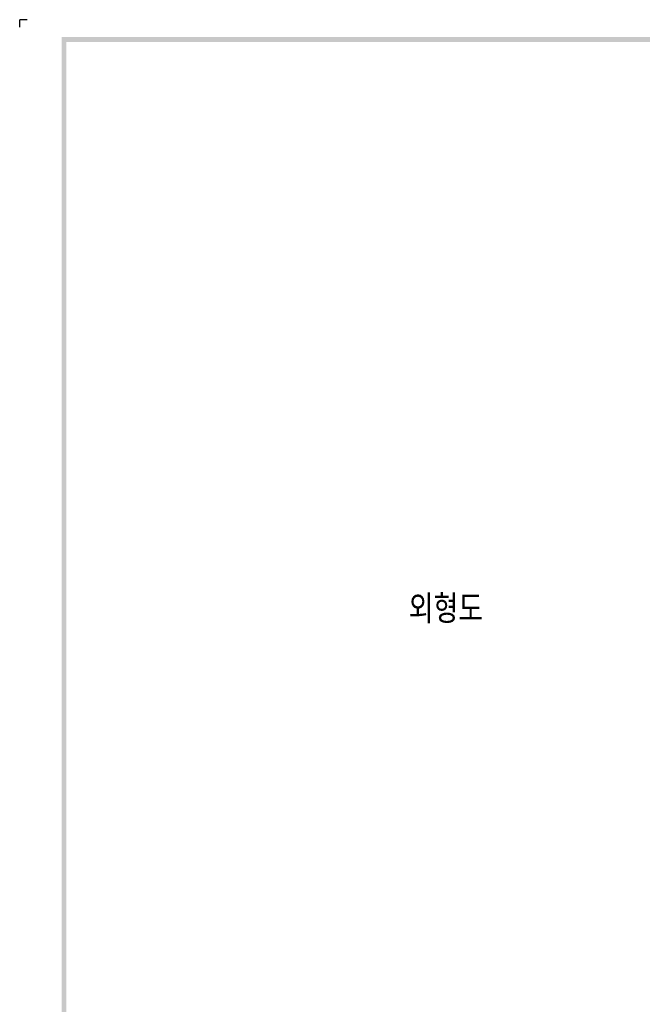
# Model space of a CAD drawing. Extents: x -402 to 2710, y -907 to 1754.
# Tile 3 of 16: x -402 to -73, y 1235 to 1754. Entities that reach past the tile are written whole.
import ezdxf

# ---------------------------------------------------------------- set-up
doc = ezdxf.new("R2010")
doc.units = 0
doc.header["$LTSCALE"] = 3
doc.header["$MEASUREMENT"] = 0
doc.layers.add('di', color=3, linetype='CONTINUOUS')
doc.layers.add('dwg', color=7, linetype='CONTINUOUS')
doc.styles.get("Standard").update_dxf_attribs({"font": 'romans.shx', "height": 4, "bigfont": 'ghs.shx'})

msp = doc.modelspace()

# ---------------------------------------------------------------- linework, layer by layer
at = {"layer": 'di'}
for p in [(-398.119, 1754.43), (-402.019, 1750.53)]:
    msp.add_line(p, (-402.019, 1754.43), dxfattribs=at)
at = {"layer": 'dwg'}
for points in [[(-379.919, 1745.33), (-377.319, 1742.73), (1741.681, 1745.33), (1739.081, 1742.73)], [(-379.919, 252.93), (-377.319, 254.23), (-379.919, 1745.33), (-377.319, 1742.73)]]:
    msp.add_trace(points, dxfattribs=at)

# ---------------------------------------------------------------- texts
at = {"layer": 'di', "insert": (-196.605, 1450.797), "char_height": 15, "width": 74.93994, "attachment_point": 1}
msp.add_mtext('{\\Fromans,hgs|c129;외형도}', dxfattribs=at)

doc.saveas('drawing.dxf')
